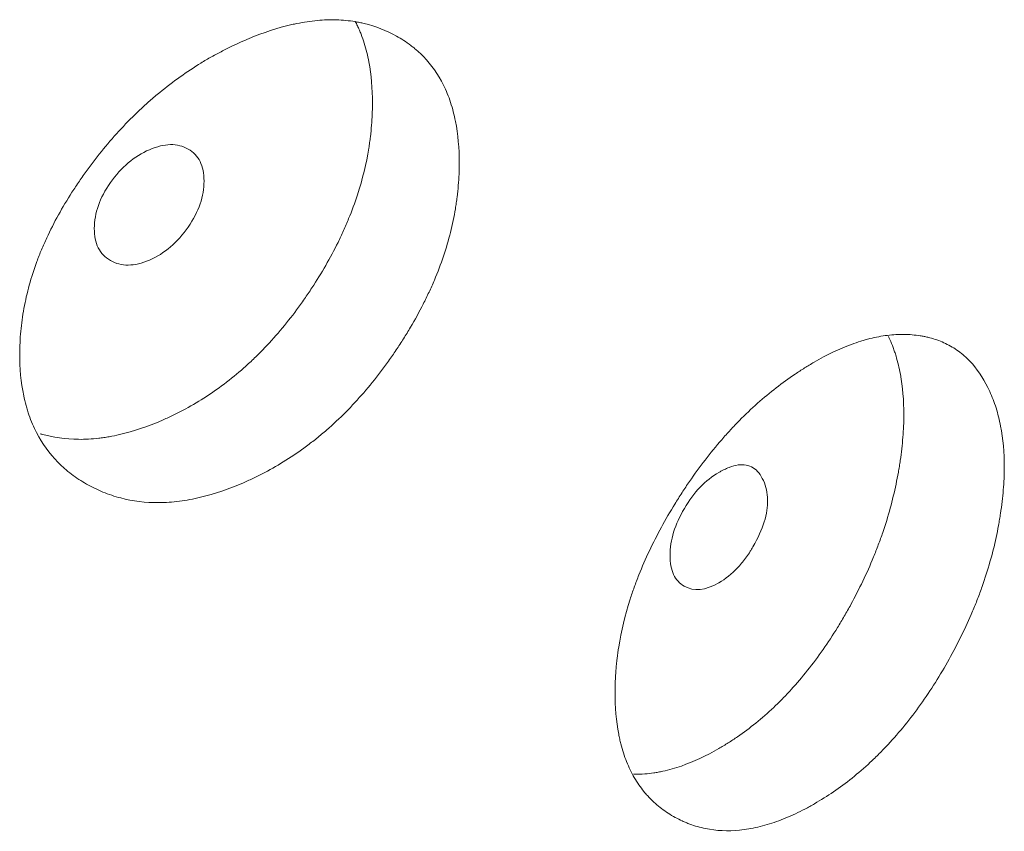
# Model space of a CAD drawing. Header units: millimetres. Extents: x 4 to 1188, y 1 to 840.
# Tile 171 of 210: x 971.92 to 974, y 211.95 to 213.66. Entities that reach past the tile are written whole.
import ezdxf

# ---------------------------------------------------------------- set-up
doc = ezdxf.new("R2010")
doc.units = ezdxf.units.MM
doc.layers.add('1', color=7, linetype='Continuous')

msp = doc.modelspace()

# ---------------------------------------------------------------- linework, layer by layer
at = {"layer": '1', "color": 154, "linetype": 'Continuous', "lineweight": 13}
for points, knots in [([(972.8504, 213.3615), (972.8504, 213.3596), (972.8504, 213.3576), (972.8503, 213.3537), (972.8502, 213.3478), (972.8498, 213.334), (972.8486, 213.3141), (972.8469, 213.2978), (972.8454, 213.2855), (972.8448, 213.2814), (972.8436, 213.2731), (972.843, 213.269), (972.8368, 213.2318), (972.8284, 213.1985), (972.8114, 213.148), (972.805, 213.1311), (972.796, 213.1099), (972.7942, 213.1056), (972.7904, 213.0971), (972.7847, 213.0845), (972.7786, 213.0719), (972.7659, 213.047), (972.7569, 213.0306), (972.7426, 213.0064), (972.7377, 212.9984), (972.7277, 212.9824), (972.7226, 212.9745), (972.712, 212.9588), (972.7066, 212.951), (972.6983, 212.9393), (972.6955, 212.9355), (972.6899, 212.9278), (972.6871, 212.924), (972.6728, 212.9052), (972.6609, 212.8905), (972.6242, 212.8481), (972.5982, 212.8217), (972.5668, 212.7945), (972.5633, 212.7915), (972.5563, 212.7856), (972.5457, 212.777), (972.535, 212.7687), (972.5136, 212.7527), (972.4991, 212.7428), (972.4697, 212.7244), (972.4549, 212.7158), (972.4325, 212.704), (972.4249, 212.7002), (972.4136, 212.6947), (972.4098, 212.693), (972.4022, 212.6895), (972.3984, 212.6878), (972.3643, 212.673), (972.3341, 212.6626), (972.2893, 212.6518), (972.2744, 212.6491), (972.2448, 212.6453), (972.2303, 212.6443), (972.188, 212.644), (972.1544, 212.6481), (972.1229, 212.6575), (972.1104, 212.6617), (972.1043, 212.6639), (972.0862, 212.6714), (972.0747, 212.677), (972.0525, 212.6896), (972.0419, 212.6966), (972.0267, 212.7081), (972.0193, 212.7141), (972.0123, 212.7206), (972.0076, 212.725), (972.0053, 212.7272), (971.985, 212.7478), (971.9699, 212.7686), (971.9518, 212.8038), (971.9452, 212.8193), (971.9398, 212.8358), (971.9377, 212.8425), (971.9367, 212.8458), (971.9339, 212.8561), (971.9323, 212.863), (971.925, 212.8982), (971.9217, 212.9353), (971.9227, 212.9743), (971.9234, 212.9901), (971.924, 212.9981), (971.9262, 213.0221), (971.9284, 213.0382), (971.9373, 213.0869), (971.9463, 213.1199), (971.9602, 213.1575), (971.9618, 213.1617), (971.9651, 213.1701), (971.9701, 213.1826), (971.9756, 213.195), (971.987, 213.2196), (971.9953, 213.2359), (972.0131, 213.268), (972.0226, 213.2839), (972.0378, 213.3075), (972.043, 213.3154), (972.051, 213.327), (972.0537, 213.3309), (972.0592, 213.3387), (972.0619, 213.3425), (972.087, 213.377), (972.1108, 213.4061), (972.1492, 213.4475), (972.1625, 213.4609), (972.1796, 213.4771), (972.1831, 213.4803), (972.19, 213.4866), (972.1934, 213.4897), (972.2039, 213.4989), (972.2109, 213.5049), (972.2463, 213.5339), (972.2754, 213.5545), (972.3126, 213.5773), (972.3239, 213.5839), (972.3352, 213.5901), (972.3428, 213.5942), (972.3466, 213.5962), (972.3656, 213.6061), (972.3807, 213.6133), (972.426, 213.6329), (972.4559, 213.6435), (972.4893, 213.6521), (972.493, 213.653), (972.5004, 213.6547), (972.5114, 213.657), (972.5366, 213.6615), (972.5715, 213.6647), (972.6049, 213.6637), (972.6274, 213.6608), (972.6369, 213.659), (972.6432, 213.6577), (972.6464, 213.6571), (972.6742, 213.6504), (972.6968, 213.6414), (972.7283, 213.6238), (972.7384, 213.6173), (972.7504, 213.6082), (972.7528, 213.6064), (972.7574, 213.6026), (972.7643, 213.5967), (972.7708, 213.5905), (972.7917, 213.569), (972.8058, 213.549), (972.8201, 213.5202), (972.8227, 213.5143), (972.8277, 213.502), (972.83, 213.4958), (972.8363, 213.4766), (972.8397, 213.4633), (972.8478, 213.422), (972.8504, 213.3926), (972.8504, 213.3615)], [0, 0, 0, 0, 0.001953, 0.001953, 0.003906, 0.007813, 0.015625, 0.023438, 0.023438, 0.027344, 0.027344, 0.03125, 0.03125, 0.0625, 0.0625, 0.078125, 0.078125, 0.082031, 0.082031, 0.085938, 0.09375, 0.09375, 0.109375, 0.109375, 0.117188, 0.117188, 0.125, 0.125, 0.132813, 0.132813, 0.136719, 0.136719, 0.140625, 0.140625, 0.15625, 0.15625, 0.1875, 0.1875, 0.191406, 0.191406, 0.195313, 0.203125, 0.203125, 0.21875, 0.21875, 0.234375, 0.234375, 0.242188, 0.242188, 0.246094, 0.246094, 0.25, 0.25, 0.28125, 0.28125, 0.296875, 0.296875, 0.3125, 0.3125, 0.34375, 0.351563, 0.351563, 0.359375, 0.359375, 0.375, 0.375, 0.390625, 0.390625, 0.398438, 0.402344, 0.402344, 0.40625, 0.40625, 0.4375, 0.4375, 0.453125, 0.457031, 0.457031, 0.460938, 0.460938, 0.46875, 0.46875, 0.5, 0.507813, 0.507813, 0.515625, 0.515625, 0.53125, 0.53125, 0.5625, 0.5625, 0.566406, 0.566406, 0.570313, 0.578125, 0.578125, 0.59375, 0.59375, 0.609375, 0.609375, 0.617188, 0.617188, 0.621094, 0.621094, 0.625, 0.625, 0.65625, 0.65625, 0.671875, 0.671875, 0.675781, 0.675781, 0.679688, 0.679688, 0.6875, 0.6875, 0.71875, 0.71875, 0.726563, 0.730469, 0.730469, 0.734375, 0.734375, 0.75, 0.75, 0.78125, 0.78125, 0.785156, 0.785156, 0.789063, 0.796875, 0.8125, 0.828125, 0.835938, 0.839844, 0.839844, 0.84375, 0.84375, 0.875, 0.875, 0.890625, 0.890625, 0.894531, 0.894531, 0.898438, 0.90625, 0.90625, 0.9375, 0.9375, 0.945313, 0.945313, 0.953125, 0.953125, 0.96875, 0.96875, 1, 1, 1, 1]), ([(972.6309, 213.6607), (972.6325, 213.6576), (972.6341, 213.6545), (972.6369, 213.6484), (972.6382, 213.6454), (972.6408, 213.6395), (972.642, 213.6364), (972.6456, 213.6273), (972.6477, 213.621), (972.6537, 213.602), (972.657, 213.5888), (972.6647, 213.5478), (972.6671, 213.5188), (972.6671, 213.4881)], [0, 0, 0, 0, 0.064984, 0.064984, 0.123422, 0.123422, 0.181861, 0.181861, 0.298738, 0.298738, 0.532492, 0.532492, 1, 1, 1, 1]), ([(972.6671, 213.4881), (972.6671, 213.4862), (972.6671, 213.4842), (972.6671, 213.4804), (972.667, 213.4746), (972.6666, 213.4609), (972.6654, 213.4412), (972.6638, 213.4252), (972.6624, 213.4131), (972.6618, 213.409), (972.6607, 213.4009), (972.6601, 213.3968), (972.6542, 213.3602), (972.6462, 213.3273), (972.63, 213.2774), (972.6238, 213.2607), (972.6152, 213.2398), (972.6135, 213.2356), (972.6099, 213.2272), (972.6043, 213.2146), (972.5985, 213.2022), (972.5782, 213.161), (972.5597, 213.129), (972.5341, 213.0899), (972.5289, 213.0821), (972.5208, 213.0705), (972.5181, 213.0667), (972.5126, 213.059), (972.5099, 213.0552), (972.496, 213.0365), (972.4729, 213.0072), (972.442, 212.9731), (972.4192, 212.9505), (972.4092, 212.941), (972.4024, 212.9348), (972.399, 212.9318), (972.3683, 212.9045), (972.3401, 212.8834), (972.2967, 212.8558), (972.2784, 212.8451), (972.2599, 212.8355), (972.2524, 212.8317), (972.2487, 212.8299), (972.2374, 212.8245), (972.2299, 212.821), (972.1926, 212.8048), (972.1628, 212.7947), (972.1259, 212.7861), (972.1185, 212.7846), (972.1075, 212.7827), (972.1038, 212.7821), (972.0965, 212.781), (972.0782, 212.7787), (972.0606, 212.7777), (972.0191, 212.7781), (971.9922, 212.782), (971.9667, 212.7894), (971.9661, 212.7896)], [0, 0, 0, 0, 0.00567, 0.00567, 0.01134, 0.022681, 0.045362, 0.068043, 0.068043, 0.079383, 0.079383, 0.090724, 0.090724, 0.181447, 0.181447, 0.226809, 0.226809, 0.238149, 0.238149, 0.24949, 0.272171, 0.272171, 0.362894, 0.362894, 0.385575, 0.385575, 0.396915, 0.396915, 0.408256, 0.408256, 0.453618, 0.498979, 0.52166, 0.533001, 0.533001, 0.544341, 0.544341, 0.635065, 0.635065, 0.680426, 0.691767, 0.691767, 0.703107, 0.703107, 0.725788, 0.725788, 0.816512, 0.816512, 0.839193, 0.839193, 0.850533, 0.850533, 0.861873, 0.907235, 0.907235, 0.997959, 1, 1, 1, 1]), ([(972.0799, 213.2234), (972.0798, 213.2074), (972.0826, 213.1937), (972.094, 213.1711), (972.1024, 213.1622), (972.1254, 213.149), (972.138, 213.1458), (972.1654, 213.146), (972.1801, 213.1494), (972.2283, 213.1703), (972.2555, 213.1935), (972.2892, 213.2426), (972.2977, 213.2589), (972.3061, 213.2832), (972.3082, 213.2913), (972.3109, 213.3074), (972.3116, 213.3153), (972.3116, 213.3396), (972.3088, 213.3533), (972.3004, 213.3702), (972.2969, 213.3752), (972.2886, 213.384), (972.2838, 213.3877), (972.2668, 213.3974), (972.2543, 213.4006), (972.227, 213.4001), (972.2125, 213.3966), (972.1642, 213.3757), (972.1366, 213.3524), (972.0914, 213.2879), (972.08, 213.2555), (972.0799, 213.2234)], [0, 0, 0, 0, 0.0625, 0.0625, 0.125, 0.125, 0.1875, 0.1875, 0.25, 0.25, 0.375, 0.375, 0.4375, 0.4375, 0.46875, 0.46875, 0.5, 0.5, 0.5625, 0.5625, 0.59375, 0.59375, 0.625, 0.625, 0.6875, 0.6875, 0.75, 0.75, 0.875, 0.875, 1, 1, 1, 1]), ([(974.001, 212.7187), (974.001, 212.7109), (974.0008, 212.703), (974.0001, 212.6871), (973.9996, 212.679), (973.9976, 212.6547), (973.9957, 212.6381), (973.9925, 212.617), (973.9918, 212.6128), (973.9904, 212.6043), (973.9882, 212.5916), (973.9822, 212.5618), (973.9715, 212.5189), (973.9577, 212.4757), (973.9481, 212.4495), (973.943, 212.4364), (973.9413, 212.432), (973.9377, 212.4233), (973.9359, 212.4189), (973.9195, 212.3799), (973.9028, 212.3461), (973.8752, 212.2967), (973.8656, 212.2804), (973.8454, 212.2483), (973.835, 212.2328), (973.8027, 212.1875), (973.7799, 212.1592), (973.7495, 212.1266), (973.7433, 212.1202), (973.734, 212.1108), (973.7308, 212.1077), (973.7245, 212.1016), (973.7213, 212.0986), (973.7054, 212.0838), (973.6926, 212.0727), (973.6537, 212.0416), (973.6273, 212.0236), (973.5971, 212.0062), (973.5937, 212.0043), (973.587, 212.0005), (973.5769, 211.9951), (973.5669, 211.9901), (973.5468, 211.9806), (973.5202, 211.9696), (973.494, 211.9617), (973.4744, 211.9572), (973.4679, 211.9559), (973.4549, 211.9537), (973.4485, 211.9529), (973.4169, 211.9498), (973.393, 211.951), (973.3589, 211.958), (973.3479, 211.9612), (973.3344, 211.9661), (973.3318, 211.9672), (973.3265, 211.9694), (973.3187, 211.9728), (973.3111, 211.9766), (973.2962, 211.9848), (973.2867, 211.9909), (973.2686, 212.0046), (973.2601, 212.0122), (973.25, 212.0227), (973.248, 212.0248), (973.2441, 212.0292), (973.2422, 212.0315), (973.2366, 212.0384), (973.2259, 212.0526), (973.2167, 212.0684), (973.2059, 212.0909), (973.1988, 212.1087), (973.1923, 212.1313), (973.1899, 212.1413), (973.1884, 212.1481), (973.1877, 212.1515), (973.1817, 212.1828), (973.1793, 212.2122), (973.1793, 212.2585), (973.1799, 212.2742), (973.1815, 212.2944), (973.1819, 212.2984), (973.1827, 212.3066), (973.184, 212.3188), (973.1857, 212.3311), (973.1923, 212.3723), (973.2003, 212.4058), (973.2138, 212.4484), (973.2167, 212.457), (973.2214, 212.4699), (973.2229, 212.4742), (973.2262, 212.4828), (973.2279, 212.4871), (973.2364, 212.5085), (973.2438, 212.5254), (973.2596, 212.559), (973.2681, 212.5756), (973.2861, 212.6086), (973.2956, 212.6249), (973.308, 212.6451), (973.3105, 212.6492), (973.3156, 212.6572), (973.3232, 212.6692), (973.3311, 212.681), (973.3471, 212.7043), (973.369, 212.7345), (973.3983, 212.7704), (973.4167, 212.7909), (973.426, 212.8011), (973.4292, 212.8044), (973.4354, 212.811), (973.4386, 212.8142), (973.467, 212.8431), (973.4929, 212.866), (973.5325, 212.8968), (973.5458, 212.9064), (973.5626, 212.9177), (973.5659, 212.92), (973.5727, 212.9243), (973.576, 212.9265), (973.5861, 212.9328), (973.5928, 212.9368), (973.6262, 212.9562), (973.6525, 212.9689), (973.685, 212.9809), (973.6915, 212.9832), (973.7012, 212.9862), (973.7044, 212.9871), (973.7108, 212.9889), (973.714, 212.9898), (973.7299, 212.9937), (973.7423, 212.996), (973.7664, 212.999), (973.79, 213.0003), (973.8125, 212.9983), (973.8262, 212.9962), (973.8289, 212.9957), (973.8343, 212.9946), (973.8423, 212.9929), (973.8604, 212.9878), (973.8749, 212.9816), (973.8933, 212.9718), (973.9065, 212.9632), (973.9186, 212.9526), (973.9264, 212.9451), (973.9301, 212.9412), (973.9482, 212.9206), (973.9603, 212.9011), (973.9728, 212.8736), (973.9751, 212.868), (973.9796, 212.8563), (973.9817, 212.8502), (973.9875, 212.8318), (973.9907, 212.819), (973.9985, 212.7788), (974.0011, 212.7499), (974.001, 212.7187)], [0, 0, 0, 0, 0.007812, 0.007812, 0.015625, 0.015625, 0.03125, 0.03125, 0.035156, 0.035156, 0.039062, 0.046875, 0.0625, 0.078125, 0.085937, 0.085937, 0.089844, 0.089844, 0.09375, 0.09375, 0.125, 0.125, 0.140625, 0.140625, 0.15625, 0.15625, 0.1875, 0.1875, 0.195312, 0.195312, 0.199219, 0.199219, 0.203125, 0.203125, 0.21875, 0.21875, 0.25, 0.25, 0.253906, 0.253906, 0.257812, 0.265625, 0.265625, 0.28125, 0.296875, 0.296875, 0.304687, 0.304687, 0.3125, 0.3125, 0.34375, 0.34375, 0.359375, 0.359375, 0.363281, 0.363281, 0.367187, 0.375, 0.375, 0.390625, 0.390625, 0.40625, 0.40625, 0.410156, 0.410156, 0.414062, 0.414062, 0.421875, 0.4375, 0.4375, 0.453125, 0.460937, 0.464844, 0.464844, 0.46875, 0.46875, 0.5, 0.5, 0.515625, 0.515625, 0.519531, 0.519531, 0.523437, 0.53125, 0.53125, 0.5625, 0.5625, 0.570312, 0.570312, 0.574219, 0.574219, 0.578125, 0.578125, 0.59375, 0.59375, 0.609375, 0.609375, 0.625, 0.625, 0.628906, 0.628906, 0.632812, 0.640625, 0.640625, 0.65625, 0.671875, 0.679687, 0.679687, 0.683594, 0.683594, 0.6875, 0.6875, 0.71875, 0.71875, 0.734375, 0.734375, 0.738281, 0.738281, 0.742187, 0.742187, 0.75, 0.75, 0.78125, 0.78125, 0.789062, 0.789062, 0.792969, 0.792969, 0.796875, 0.796875, 0.8125, 0.8125, 0.828125, 0.84375, 0.84375, 0.847656, 0.847656, 0.851562, 0.859375, 0.875, 0.875, 0.890625, 0.898438, 0.898438, 0.90625, 0.90625, 0.9375, 0.9375, 0.945313, 0.945313, 0.953125, 0.953125, 0.96875, 0.96875, 1, 1, 1, 1]), ([(973.7569, 212.9948), (973.7579, 212.9927), (973.7588, 212.9907), (973.762, 212.9831), (973.7643, 212.9774), (973.7675, 212.9687), (973.7686, 212.9657), (973.7706, 212.9597), (973.7753, 212.9445), (973.7792, 212.9286), (973.7866, 212.8887), (973.789, 212.8601), (973.789, 212.8293)], [0, 0, 0, 0, 0.044434, 0.044434, 0.16388, 0.16388, 0.223602, 0.223602, 0.283325, 0.522217, 0.522217, 1, 1, 1, 1]), ([(973.789, 212.8293), (973.7889, 212.8139), (973.7883, 212.7982), (973.7857, 212.7661), (973.7839, 212.7498), (973.7808, 212.729), (973.7802, 212.7249), (973.7789, 212.7165), (973.7767, 212.704), (973.771, 212.6746), (973.7608, 212.6323), (973.7477, 212.5896), (973.7384, 212.5638), (973.7335, 212.5509), (973.7319, 212.5465), (973.7285, 212.5379), (973.7268, 212.5336), (973.7109, 212.495), (973.6949, 212.4615), (973.6726, 212.4206), (973.668, 212.4124), (973.6586, 212.3962), (973.6538, 212.3882), (973.6391, 212.3642), (973.629, 212.3487), (973.5975, 212.3035), (973.5723, 212.2718), (973.5452, 212.2426), (973.5391, 212.2362), (973.536, 212.233), (973.5268, 212.2236), (973.5206, 212.2175), (973.5019, 212.1999), (973.4767, 212.1778), (973.4444, 212.1538), (973.4215, 212.1387), (973.4116, 212.1326), (973.4049, 212.1286), (973.4016, 212.1266), (973.3717, 212.1094), (973.3454, 212.0969), (973.3062, 212.0832), (973.2932, 212.0795), (973.2771, 212.076), (973.2738, 212.0753), (973.2674, 212.0741), (973.2579, 212.0725), (973.2485, 212.0715), (973.2342, 212.0704), (973.2262, 212.0701), (973.2184, 212.0703)], [0, 0, 0, 0, 0.048407, 0.048407, 0.096815, 0.096815, 0.108917, 0.108917, 0.121018, 0.145222, 0.19363, 0.242037, 0.266241, 0.266241, 0.278343, 0.278343, 0.290444, 0.290444, 0.387259, 0.387259, 0.411463, 0.411463, 0.435667, 0.435667, 0.484074, 0.484074, 0.580889, 0.592991, 0.592991, 0.605092, 0.605092, 0.629296, 0.629296, 0.677704, 0.726111, 0.750315, 0.762416, 0.762416, 0.774518, 0.774518, 0.871333, 0.871333, 0.919741, 0.919741, 0.931842, 0.931842, 0.943944, 0.968148, 0.968148, 1, 1, 1, 1]), ([(973.2954, 212.5326), (973.2954, 212.5166), (973.2979, 212.5031), (973.3079, 212.4814), (973.3153, 212.4732), (973.3459, 212.4561), (973.3704, 212.4586), (973.4127, 212.483), (973.4257, 212.4934), (973.4437, 212.5124), (973.4494, 212.5193), (973.4576, 212.5305), (973.4603, 212.5344), (973.4642, 212.5404), (973.4655, 212.5425), (973.468, 212.5466), (973.4692, 212.5486), (973.4917, 212.5878), (973.502, 212.6209), (973.5012, 212.6645), (973.4982, 212.678), (973.4867, 212.7033), (973.4794, 212.7124), (973.4617, 212.7234), (973.4513, 212.7253), (973.4332, 212.7228), (973.4268, 212.7211), (973.4166, 212.7171), (973.4131, 212.7156), (973.4077, 212.713), (973.4059, 212.712), (973.4022, 212.7101), (973.4002, 212.7089), (973.37, 212.6915), (973.3456, 212.666), (973.3157, 212.615), (973.3081, 212.5983), (973.298, 212.5651), (973.2955, 212.5487), (973.2954, 212.5326)], [0, 0, 0, 0, 0.0625, 0.0625, 0.125, 0.125, 0.25, 0.25, 0.3125, 0.3125, 0.34375, 0.34375, 0.359375, 0.359375, 0.367188, 0.367188, 0.375, 0.375, 0.5, 0.5, 0.5625, 0.5625, 0.625, 0.625, 0.6875, 0.6875, 0.71875, 0.71875, 0.734375, 0.734375, 0.742188, 0.742188, 0.75, 0.75, 0.875, 0.875, 0.9375, 0.9375, 1, 1, 1, 1])]:
    msp.add_open_spline(points, degree=3, knots=knots, dxfattribs=at)

doc.saveas('drawing.dxf')
